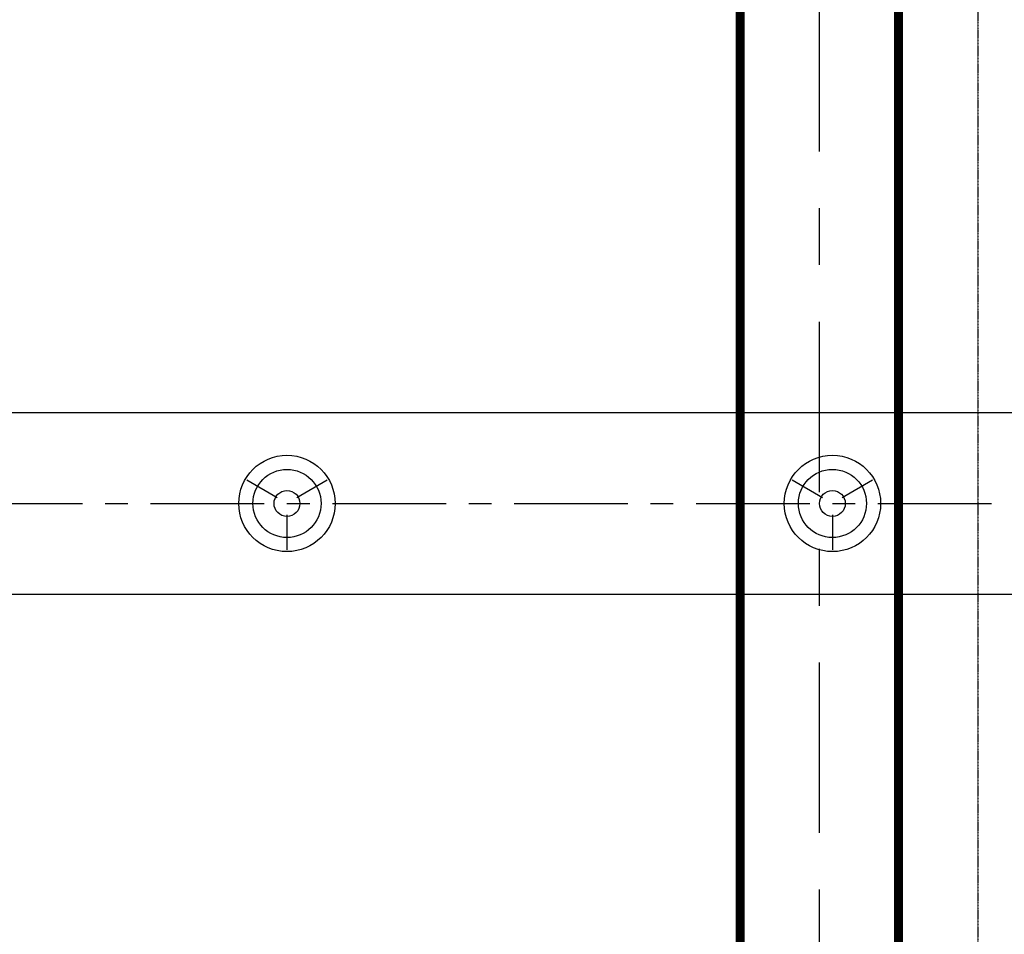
# Model space of a CAD drawing. Header units: inches. Extents: x -341304 to 31571016, y -692717 to 2132253.
# Tile 234 of 256: x 735170 to 746001, y -306225 to -296159. Entities that reach past the tile are written whole.
import ezdxf

# ---------------------------------------------------------------- set-up
doc = ezdxf.new("R2010")
doc.units = ezdxf.units.IN
doc.header["$MEASUREMENT"] = 0
for name, pattern in [('CENTER', [2, 1.25, -0.25, 0.25, -0.25]), ('CENTRE', [1.5, 0.75, -0.25, 0.25, -0.25]), ('DASHDOT', [1, 0.5, -0.25, 0, -0.25])]:
    doc.linetypes.add(name, pattern=pattern)
doc.layers.add('CEN', color=1, linetype='CENTER')
doc.layers.add('TOWER', color=7, linetype='Continuous')

# ---------------------------------------------------------------- blocks, each defined once
blk = doc.blocks.new('400LAPL')
at = {"color": 230, "ltscale": 700}
for p, q in [((-442, 255), (-108, 62)), ((108, 62), (442, 255)), ((0, -125), (0, -510))]:
    blk.add_line(p, q, dxfattribs=at)
for radius, start, end in [(530, 0, 180), (142, 0, 180), (530, 180, 0), (142, 180, 0)]:
    blk.add_arc((0, 0), radius, start, end, dxfattribs=at)
blk = doc.blocks.new('A$C232611C6')
at = {"layer": 'CEN', "ltscale": 1000}
blk.add_line((7075, 11000, 0), (34075, 11000, 0), dxfattribs=at)
at = {"layer": 'TOWER', "color": 230}
for p, q in [((9575, 12000, 0), (33075, 12000, 0)), ((9575, 10000, 0), (33075, 10000, 0))]:
    blk.add_line(p, q, dxfattribs=at)
for centre in [(14575, 11000, 0), (20575, 11000, 0)]:
    blk.add_ellipse(centre, major_axis=(-265, -265), ratio=1, start_param=5.497787, end_param=11.780972, dxfattribs=at)
at = {"layer": 'TOWER', "color": 230, "xscale": -1, "zscale": 1333.333333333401}
for p in [(14575, 11000, 0), (20575, 11000, 0)]:
    blk.add_blockref('400LAPL', p, dxfattribs=at)
blk = doc.blocks.new('GT REV-02')
at = {"color": 230, "linetype": 'CENTRE', "ltscale": 2500}
blk.add_line((-689184, 21691, -96251), (-689184, -809, -96251), dxfattribs=at)
at = {"color": 230, "linetype": 'CENTRE', "ltscale": 0.5}
blk.add_line((-687441, 21691, -96251), (-687441, -809, -96251), dxfattribs=at)
at = {"color": 230, "linetype": 'DASHDOT', "ltscale": 2500, "const_width": 100}
for points in [[(-690055, -809), (-690055, 24024)], [(-688312, -809), (-688312, 24024)]]:
    blk.add_lwpolyline(points, dxfattribs=at)
at = {"color": 230}
blk.add_blockref('A$C232611C6', (-709615, 1191, -96251), dxfattribs=at)

msp = doc.modelspace()

# ---------------------------------------------------------------- block references
at = {"color": 230}
msp.add_blockref('GT REV-02', (1433150.1, -313674.2, 96251.3), dxfattribs=at)

doc.saveas('drawing.dxf')
